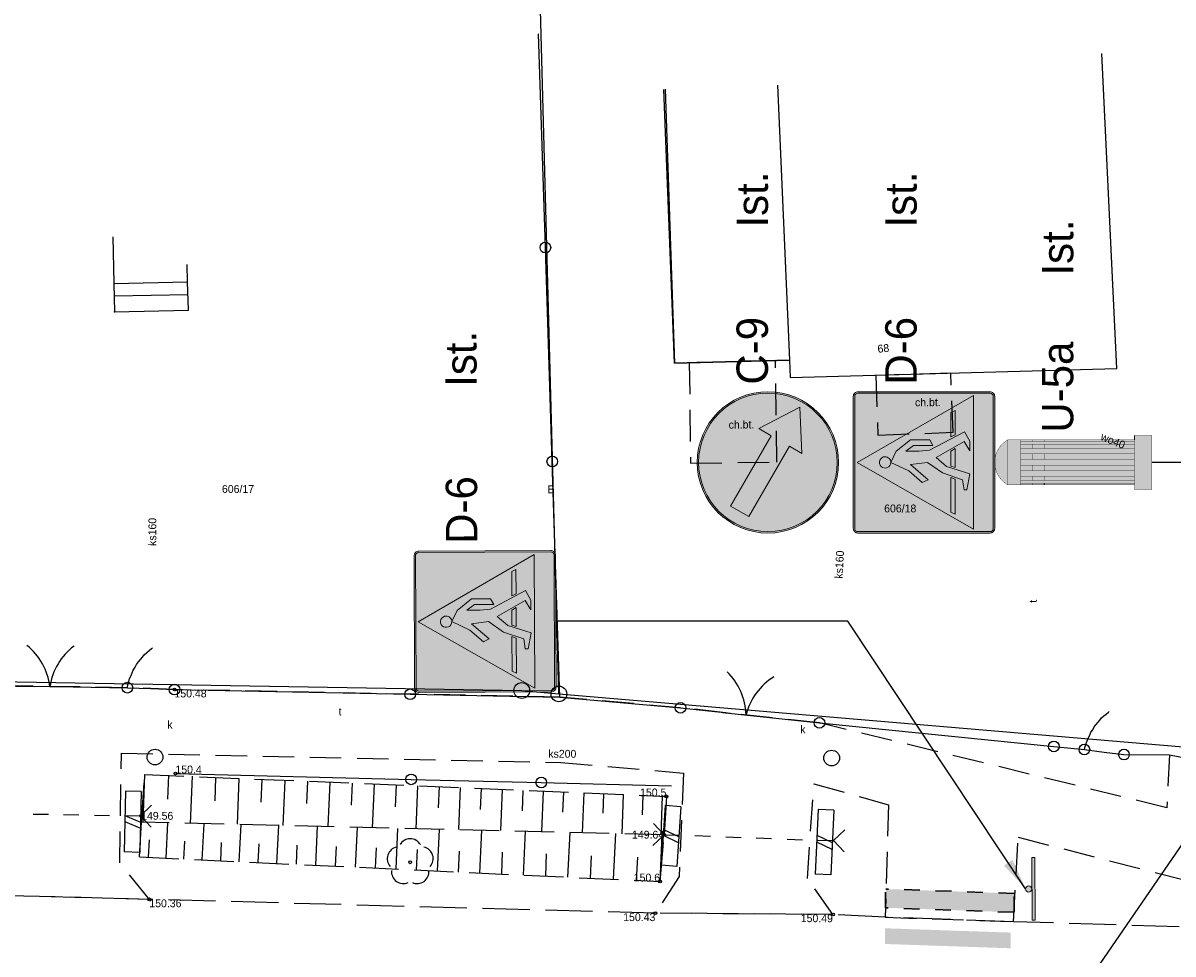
# Model space of a CAD drawing. Extents: x 7583285 to 7585126, y 6019995 to 6020809.
# Tile 11 of 54: x 7583752 to 7583789, y 6020700 to 6020730. Entities that reach past the tile are written whole.
import ezdxf
from ezdxf import colors
from ezdxf.entities.mleader import LeaderData, LeaderLine
from ezdxf.enums import TextEntityAlignment as Align
from ezdxf.math import Vec2, Vec3

# ---------------------------------------------------------------- set-up
doc = ezdxf.new("R2010")
doc.units = 0
doc.header["$MEASUREMENT"] = 0
for name, pattern in [('1_1', [0]), ('1_OTKC', [1.5, 1, -0.5]), ('1_OTKJ', [2, 1.5, -0.5]), ('1_OTRK', [1.75, 1.25, -0.5]), ('1_OTRKG', [1.75, 1.25, -0.5]), ('3', [1, 0.5, -0.5]), ('3_EGBN', [0]), ('3_EGBS', [0]), ('3_EGBSG', [0]), ('3_EGBU_A', [0])]:
    doc.linetypes.add(name, pattern=pattern)
doc.layers.get('0').update_dxf_attribs({"linetype": 'CONTINUOUS', "lineweight": 5})
for name, color, linetype in [('0 Ozn poziome', 7, 'CONTINUOUS'), ('EADTD_T_0', 216, 'CONTINUOUS'), ('EGBB_L_0', 36, '3_EGBU_A'), ('EGBC_L_0', 7, '3_EGBN'), ('EGBE_L_3', 7, '3_EGBS'), ('Numery_dzialek', 7, 'CONTINUOUS'), ('Numery_uzytkow', 3, 'CONTINUOUS'), ('OTD_L_12', 7, 'CONTINUOUS'), ('OTK_E_T_1', 7, 'CONTINUOUS'), ('OTK_L_0', 7, '1_OTKJ'), ('OTK_L_2', 7, '1_OTKC'), ('OTK_L_8', 7, 'CONTINUOUS'), ('OTO_L_0', 7, 'CONTINUOUS'), ('OTO_L_1', 7, 'CONTINUOUS'), ('OTO_L_2', 7, 'CONTINUOUS'), ('OTR_L_1', 7, '1_OTRK'), ('OTR_T_0', 7, 'CONTINUOUS'), ('OTR_T_1', 7, 'CONTINUOUS'), ('OTZ_T_0', 96, 'CONTINUOUS'), ('Punkty', 7, 'CONTINUOUS'), ('SUK_E_T_4', 36, 'CONTINUOUS'), ('SUK_T_3', 36, 'CONTINUOUS'), ('SUKP_E_T_0', 36, 'CONTINUOUS'), ('SUTP_E_T_0', 30, 'CONTINUOUS'), ('SUWP_E_T_0', 5, 'CONTINUOUS')]:
    doc.layers.add(name, color=color, linetype=linetype)
doc.layers.add('0 plytki integracyjne', color=4, linetype='3', lineweight=30)
doc.layers.add('Dzialki', color=3, linetype='CONTINUOUS', lineweight=25)

# ---------------------------------------------------------------- blocks, each defined once
blk = doc.blocks.new('GRT')
at = {"linetype": 'Continuous'}
blk.add_circle((0, 0), 0.25, dxfattribs=at)
blk = doc.blocks.new('1_OTRN')
at = {"linetype": 'Continuous'}
blk.add_circle((0, 0), 0.045, dxfattribs=at)
blk = doc.blocks.new('1_OTRS')
at = {"linetype": 'Continuous'}
blk.add_circle((0, 0), 0.045, dxfattribs=at)
blk = doc.blocks.new('1_OTZL')
at = {"linetype": 'Continuous'}
blk.add_circle((0, 0), 0.045, dxfattribs=at)
for centre, start, end in [((0, 0.375), 30.1401, 149.8599), ((-0.357, 0.116), 102.1445, 221.86), ((0.357, 0.116), 318.14, 77.8555), ((-0.22, -0.303), 174.1482, 293.8542), ((0.22, -0.303), 246.1458, 5.8518)]:
    blk.add_arc(centre, 0.375, start, end, dxfattribs=at)
blk = doc.blocks.new('4_SUKS')
at = {"linetype": 'Continuous'}
blk.add_circle((0, 0), 0.25, dxfattribs=at)
blk = doc.blocks.new('Słupek')
h = blk.add_hatch(color=256)
h.paths.add_polyline_path([(-50, -5), (0, -5), (50, -5), (50, -10), (-50, -10)])
h.paths.add_polyline_path([(5, 0, 1), (-5, 0, 1)])
at = {"color": 7}
blk.add_lwpolyline([(-50, -5), (50, -5), (50, -10), (-50, -10)], close=True, dxfattribs=at)
blk.add_circle((0, 0), 5, dxfattribs=at)
blk = doc.blocks.new('P_Opis_Pionowe')
for tag, p in [('Symbol', (0, 0)), ('Stan', (5, 0))]:
    blk.add_attdef(tag, p, '', height=1)
at = {"flags": 1}
for tag, p in [('Wielkość', (0, -1.2)), ('Odblaskowość', (0, -2.4)), ('Dodatkowe', (0, -3.6))]:
    blk.add_attdef(tag, p, '', height=1, dxfattribs=at)
blk = doc.blocks.new('D-6_')
at = {"true_color": 0x000000}
h = blk.add_hatch(color=18, dxfattribs=at)
h.dxf.hatch_style = 1
edge = h.paths.add_edge_path()
edge.add_line((-369.1, 382.1), (241.8, 993.1))
edge = h.paths.add_edge_path()
edge.add_line((-241.8, 254.9), (369.1, 865.8))
at = {"true_color": 0xffffff}
h = blk.add_hatch(color=7, dxfattribs=at)
h.dxf.hatch_style = 1
h.paths.add_polyline_path([(-450, 30, 0.414214), (-420, 0), (0, 0), (420, 0, 0.414214), (450, 30), (450, 870, 0.414214), (420, 900), (-420, 900, 0.414214), (-450, 870)])
h.paths.add_polyline_path([(-441, 30, 0.414214), (-420, 9), (420, 9, 0.414214), (441, 30), (441, 870, 0.414214), (420, 891), (-420, 891, 0.414214), (-441, 870)], flags=16)
h.paths.add_polyline_path([(-390, 240), (-390, 795), (-240, 795), (-240, 613.1), (90, 613.1), (90, 877.5), (292.5, 877.5), (292.5, 22.5), (90, 22.5), (90, 421.9), (-240, 421.9), (-240, 240)], flags=0)
h.paths.add_polyline_path([(-382.5, 247.5), (-382.5, 787.5), (-247.5, 787.5), (-247.5, 613.1), (-247.5, 247.5)], flags=0)
at = {"true_color": 0x1d1d1d}
h = blk.add_hatch(color=250, dxfattribs=at)
h.dxf.hatch_style = 1
h.paths.add_polyline_path([(-420, 9), (420, 9, 0.414214), (441, 30), (441, 870, 0.414214), (420, 891), (-420, 891, 0.414214), (-441, 870), (-441, 30, 0.414214)])
at = {"true_color": 0xffffff}
h = blk.add_hatch(color=7, dxfattribs=at)
h.dxf.hatch_style = 1
h.paths.add_polyline_path([(-426, 135), (0, 876), (426, 135)])
at = {"true_color": 0x000000}
h = blk.add_hatch(color=18, dxfattribs=at)
h.dxf.hatch_style = 1
h.paths.add_polyline_path([(-175.5, 194.6), (-175.5, 176.6), (-73.8, 157.5), (-27, 305.7), (30.9, 373.2), (133.5, 193.5), (72.6, 157.2), (135, 157.2), (195.4, 191.7), (78.8, 414.3), (72, 481.2), (72, 565.2), (108, 517.2), (108, 393.4), (144, 413.7), (144, 535.2), (72, 627.7), (0, 661.2), (-54, 546.9), (-128.3, 460.8), (-110.8, 423.9), (-14.4, 535.2), (0, 427.2), (-67.5, 332.7), (-110.4, 204.1)])
h.paths.add_polyline_path([(-330.7, 251.7), (-317.2, 278.7), (-96.9, 278.7), (-105.9, 251.7)])
h.paths.add_polyline_path([(36, 697.2, 2.414214), (0, 661.2, 0.414214)])
h.paths.add_polyline_path([(162, 278.7), (176.1, 251.7), (330.7, 251.7), (317.2, 278.7)])
h.paths.add_polyline_path([(-32.7, 251.7), (-24.2, 278.7), (72.4, 278.7), (87.8, 251.7)])
at = {"color": 7, "true_color": 0xffffff}
for points in [[(-420, 0), (420, 0, 0.414214), (450, 30), (450, 870, 0.414214), (420, 900), (-420, 900, 0.414214), (-450, 870), (-450, 30, 0.414214)], [(-420, 9), (420, 9, 0.414214), (441, 30), (441, 870, 0.414214), (420, 891), (-420, 891, 0.414214), (-441, 870), (-441, 30, 0.414214), (-420, 9)]]:
    blk.add_lwpolyline(points, format="xyb", close=True, dxfattribs=at)
blk.add_lwpolyline([(-426, 135), (0, 876), (426, 135)], close=True, dxfattribs=at)
at = {"color": 18, "true_color": 0x000000}
blk.add_lwpolyline([(36, 697.2, 2.414214), (0, 661.2, 0.414214)], format="xyb", close=True, dxfattribs=at)
for points in [[(-175.5, 194.6), (-175.5, 176.6), (-73.8, 157.5), (-27, 305.7), (30.9, 373.2), (133.5, 193.5), (72.6, 157.2), (135, 157.2), (195.4, 191.7), (78.8, 414.3), (72, 481.2), (72, 565.2), (108, 517.2), (108, 393.4), (144, 413.7), (144, 535.2), (72, 627.7), (0, 661.2), (-54, 546.9), (-128.3, 460.8), (-110.8, 423.9), (-14.4, 535.2), (0, 427.2), (-67.5, 332.7), (-110.4, 204.1)], [(-330.7, 251.7), (-317.2, 278.7), (-96.9, 278.7), (-105.9, 251.7)], [(-32.7, 251.7), (-24.2, 278.7), (72.4, 278.7), (87.8, 251.7)], [(162, 278.7), (176.1, 251.7), (330.7, 251.7), (317.2, 278.7)]]:
    blk.add_lwpolyline(points, close=True, dxfattribs=at)
blk = doc.blocks.new('C-9_')
at = {"true_color": 0xffffff}
h = blk.add_hatch(color=7, dxfattribs=at)
h.dxf.hatch_style = 1
h.paths.add_polyline_path([(-450, 450, 1), (450, 450, 1)])
h.paths.add_polyline_path([(-441, 450, 1), (441, 450, 1)], flags=16)
at = {"true_color": 0x1d1d1d}
h = blk.add_hatch(color=250, dxfattribs=at)
h.paths.add_polyline_path([(220.5, 831.9, 1), (-220.5, 68.1, 1)])
h.paths.add_polyline_path([(215.1, 507.6), (350.7, 247.5), (57.6, 234.9), (102.6, 312.8), (-345.5, 571.5), (-278, 688.5), (170.1, 429.7)], flags=16)
at = {"true_color": 0xffffff}
h = blk.add_hatch(color=7, dxfattribs=at)
h.dxf.hatch_style = 1
h.paths.add_polyline_path([(-345.5, 571.5), (102.6, 312.8), (57.6, 234.9), (350.7, 247.5), (215.1, 507.6), (170.1, 429.7), (-278, 688.5)])
at = {"color": 7, "true_color": 0xffffff}
blk.add_lwpolyline([(450, 450, 1), (-450, 450, 1)], format="xyb", close=True, dxfattribs=at)
at = {"color": 250, "true_color": 0x1d1d1d}
blk.add_lwpolyline([(441, 450, 1), (-441, 450, 1)], format="xyb", close=True, dxfattribs=at)
at = {"color": 7, "true_color": 0xffffff}
blk.add_lwpolyline([(215.1, 507.6), (350.7, 247.5), (57.6, 234.9), (102.6, 312.8), (-345.5, 571.5), (-278, 688.5), (170.1, 429.7)], close=True, dxfattribs=at)
blk = doc.blocks.new('U-5a_')
at = {"true_color": 0xe1e1e1}
h = blk.add_hatch(color=254, dxfattribs=at)
h.paths.add_polyline_path([(-143.5, 916.2, -0.582468), (144.1, 916.2)])
h.paths.add_polyline_path([(-143.5, 836.2), (-143.5, 916.2), (144.1, 916.2), (144.1, 836.2), (133.8, 836.2), (116.2, 836.2), (87.5, 836.2), (54.4, 836.2), (19.2, 836.2), (-18.6, 836.2), (-53.8, 836.2), (-86.9, 836.2), (-115.6, 836.2), (-133.2, 836.2)])
h.paths.add_polyline_path([(-53.8, 762.2), (-18.6, 762.2), (-18.6, 836.2), (-53.8, 836.2)])
h.paths.add_polyline_path([(19.2, 762.2), (54.4, 762.2), (54.4, 836.2), (19.2, 836.2)])
h.paths.add_polyline_path([(-115.6, 762.2), (-86.9, 762.2), (-86.9, 836.2), (-115.6, 836.2)])
h.paths.add_polyline_path([(87.5, 762.2), (116.2, 762.2), (116.2, 836.2), (87.5, 836.2)])
h.paths.add_polyline_path([(-133.2, 762.2), (-133.2, 836.2), (-143.5, 836.2), (-143.5, 762.2)])
h.paths.add_polyline_path([(133.8, 762.2), (144.1, 762.2), (144.1, 836.2), (133.8, 836.2)])
at = {"true_color": 0xf0f0f0}
h = blk.add_hatch(color=7, dxfattribs=at)
h.paths.add_polyline_path([(19.2, 109.8), (19.2, 685), (19.2, 762.2), (19.2, 836.2), (-18.6, 836.2), (-18.6, 762.2), (-18.6, 685), (-18.6, 109.8)])
h.paths.add_polyline_path([(-53.8, 109.8), (-53.8, 685), (-53.8, 762.2), (-53.8, 836.2), (-86.9, 836.2), (-86.9, 762.2), (-86.9, 685), (-86.9, 109.8)])
h.paths.add_polyline_path([(87.5, 109.8), (87.5, 685), (87.5, 762.2), (87.5, 836.2), (54.4, 836.2), (54.4, 762.2), (54.4, 685), (54.4, 109.8)])
h.paths.add_polyline_path([(-115.6, 109.8), (-115.6, 685), (-115.6, 762.2), (-115.6, 836.2), (-133.2, 836.2), (-133.2, 762.2), (-133.2, 685), (-133.2, 109.8)])
h.paths.add_polyline_path([(133.8, 109.8), (133.8, 685), (133.8, 762.2), (133.8, 836.2), (116.2, 836.2), (116.2, 762.2), (116.2, 685), (116.2, 109.8)])
h = blk.add_hatch(color=7, dxfattribs=at)
h.paths.add_polyline_path([(-18.6, 685), (-18.6, 762.2), (-53.8, 762.2), (-53.8, 685)])
h.paths.add_polyline_path([(54.4, 685), (54.4, 762.2), (19.2, 762.2), (19.2, 685)])
h.paths.add_polyline_path([(-86.9, 685), (-86.9, 762.2), (-115.6, 762.2), (-115.6, 685)])
h.paths.add_polyline_path([(116.2, 685), (116.2, 762.2), (87.5, 762.2), (87.5, 685)])
h.paths.add_polyline_path([(144.1, 685), (144.1, 762.2), (133.8, 762.2), (133.8, 685)])
h.paths.add_polyline_path([(-133.2, 685), (-133.2, 762.2), (-143.5, 762.2), (-143.5, 685)])
at = {"true_color": 0xe1e1e1}
h = blk.add_hatch(color=254, dxfattribs=at)
h.paths.add_polyline_path([(-18.6, 109.8), (-18.6, 685), (-53.8, 685), (-53.8, 109.8)])
h.paths.add_polyline_path([(54.4, 109.8), (54.4, 685), (19.2, 685), (19.2, 109.8)])
h.paths.add_polyline_path([(-86.9, 109.8), (-86.9, 685), (-115.6, 685), (-115.6, 109.8)])
h.paths.add_polyline_path([(116.2, 109.8), (116.2, 685), (87.5, 685), (87.5, 109.8)])
h.paths.add_polyline_path([(-143.5, 109.8), (-143.5, 685), (-133.2, 685), (-133.2, 109.8)])
h.paths.add_polyline_path([(144.1, 109.8), (144.1, 685), (133.8, 685), (133.8, 109.8)])
at = {"true_color": 0x656565}
blk.add_hatch(color=251, dxfattribs=at).paths.add_polyline_path([(-172.1, 0), (-172.1, 109.8), (-143.5, 109.8), (-133.2, 109.8), (-115.6, 109.8), (-86.9, 109.8), (-53.8, 109.8), (-18.6, 109.8), (19.2, 109.8), (54.4, 109.8), (87.5, 109.8), (116.2, 109.8), (133.8, 109.8), (144.1, 109.8), (172.1, 109.8), (172.1, 0)])
at = {"color": 7, "true_color": 0xffffff}
for p, q in [((-143.5, 685), (-133.2, 685)), ((144.1, 109.8), (172.1, 109.8))]:
    blk.add_line(p, q, dxfattribs=at)
at = {"color": 7, "true_color": 0xffffff, "const_width": 2}
blk.add_lwpolyline([(-143.5, 109.8), (-143.5, 916.2, -0.582468), (144.1, 916.2), (144.1, 109.8), (172.1, 109.8), (172.1, 0), (-172.1, 0), (-172.1, 109.8)], format="xyb", close=True, dxfattribs=at)
at = {"color": 7, "true_color": 0xffffff}
for points in [[(-143.5, 916.2, 2, 2, 0), (144.1, 916.2, 0, 0, 0)], [(-143.5, 836.2, 2, 2, 0), (144.1, 836.2, 0, 0, 0)], [(-133.2, 836.2, 2, 2, 0), (-133.2, 109.8, 0, 0, 0)], [(-115.6, 836.2, 2, 2, 0), (-115.6, 109.8, 0, 0, 0)], [(-86.9, 836.2, 2, 2, 0), (-86.9, 109.8, 0, 0, 0)], [(-53.8, 836.2, 2, 2, 0), (-53.8, 109.8, 0, 0, 0)], [(-18.6, 836.2, 2, 2, 0), (-18.6, 109.8, 0, 0, 0)], [(19.2, 836.2, 2, 2, 0), (19.2, 109.8, 0, 0, 0)], [(54.4, 836.2, 2, 2, 0), (54.4, 109.8, 0, 0, 0)], [(87.5, 836.2, 2, 2, 0), (87.5, 109.8, 0, 0, 0)], [(116.2, 836.2, 2, 2, 0), (116.2, 109.8, 0, 0, 0)], [(133.8, 836.2, 2, 2, 0), (133.8, 109.8, 0, 0, 0)], [(-143.5, 762.2, 2, 2, 0), (-133.2, 762.2, 0, 0, 0)], [(-115.6, 762.2, 2, 2, 0), (-86.9, 762.2, 0, 0, 0)], [(-53.8, 762.2, 2, 2, 0), (-18.6, 762.2, 0, 0, 0)], [(19.2, 762.2, 2, 2, 0), (54.4, 762.2, 0, 0, 0)], [(87.5, 762.2, 2, 2, 0), (116.2, 762.2, 0, 0, 0)], [(133.8, 762.2, 2, 2, 0), (144.1, 762.2, 0, 0, 0)], [(-143.5, 685, 2, 2, 0), (-133.2, 685, 0, 0, 0)], [(-115.6, 685, 2, 2, 0), (-86.9, 685, 0, 0, 0)], [(-53.8, 685, 2, 2, 0), (-18.6, 685, 0, 0, 0)], [(19.2, 685, 2, 2, 0), (54.4, 685, 0, 0, 0)], [(87.5, 685, 2, 2, 0), (116.2, 685, 0, 0, 0)], [(133.8, 685, 2, 2, 0), (144.1, 685, 0, 0, 0)], [(-143.5, 109.8, 2, 2, 0), (144.1, 109.8, 0, 0, 0)]]:
    blk.add_lwpolyline(points, format="xyseb", dxfattribs=at)

msp = doc.modelspace()

# ---------------------------------------------------------------- hatches: boundary and pattern name
at = {"lineweight": 30}
h = msp.add_hatch(color=256, dxfattribs=at)
h.dxf.hatch_style = 1
h.set_gradient(color1=(255, 255, 127), color2=(239, 239, 119), one_color=1, tint=0.47)
h.paths.add_polyline_path([(7583780.111, 6020701.618), (7583783.726, 6020701.489), (7583783.726, 6020701.489), (7583783.726, 6020702.089), (7583779.648, 6020702.23), (7583779.629, 6020701.63)])
h.paths.add_polyline_path([(7584308.564, 6020707.89), (7584310.556, 6020708.14), (7584310.532, 6020708.739), (7584308.492, 6020708.484), (7584308.564, 6020707.89)])
h.paths.add_polyline_path([(7583779.62, 6020691.74), (7583779.62, 6020691.14), (7583783.62, 6020691.14), (7583783.62, 6020691.74)])
h.paths.add_polyline_path([(7584309.582, 6020699.502), (7584311.44, 6020699.733), (7584311.368, 6020700.323), (7584311.368, 6020700.323), (7584309.509, 6020700.096), (7584309.582, 6020699.502)])
h.paths.add_polyline_path([(7584307.605, 6020707.769), (7584308.564, 6020707.89), (7584308.492, 6020708.484), (7584307.555, 6020708.367)])
h.paths.add_polyline_path([(7584308.926, 6020700.025), (7584308.999, 6020699.43), (7584309.582, 6020699.502), (7584309.509, 6020700.096)])
at = {"layer": '0 Ozn poziome', "lineweight": 30}
msp.add_hatch(color=256, dxfattribs=at).paths.add_polyline_path([(7583779.62, 6020700.98), (7583783.618, 6020700.843), (7583783.618, 6020700.343), (7583779.62, 6020700.48)])

# ---------------------------------------------------------------- linework, layer by layer
at = {"layer": '0 plytki integracyjne', "lineweight": 30}
for p, q in [((7583779.629, 6020701.63), (7583779.629, 6020702.23)), ((7583783.726, 6020702.089), (7583779.648, 6020702.23)), ((7583783.726, 6020701.489), (7583783.726, 6020702.089)), ((7583783.71, 6020701.49), (7583779.629, 6020701.63))]:
    msp.add_line(p, q, dxfattribs=at)
at = {"layer": 'Dzialki'}
for p, q in [((7583769.24, 6020708.44), (7583767.85, 6020759.94)), ((7583748.23, 6020708.89), (7583768.06, 6020708.55)), ((7583768.06, 6020708.55), (7583769.24, 6020708.44)), ((7583769.24, 6020708.44), (7583790.31, 6020706.65))]:
    msp.add_line(p, q, dxfattribs=at)
at = {"layer": 'EGBB_L_0', "linetype": '3_EGBU_A'}
for p, q in [((7583786.99, 6020718.8), (7583786.52, 6020728.83)), ((7583772.62, 6020727.69), (7583772.92, 6020718.97)), ((7583772.92, 6020718.97), (7583776.58, 6020719.07)), ((7583776.58, 6020719.07), (7583776.6, 6020718.51)), ((7583776.6, 6020718.51), (7583786.99, 6020718.8))]:
    msp.add_line(p, q, dxfattribs=at)
at = {"layer": 'EGBC_L_0', "linetype": '3_EGBN'}
for p, q in [((7583772.92, 6020718.97), (7583772.58, 6020727.68)), ((7583776.2, 6020727.82), (7583776.58, 6020719.07)), ((7583776.58, 6020719.07), (7583772.92, 6020718.97))]:
    msp.add_line(p, q, dxfattribs=at)
at = {"layer": 'EGBE_L_3', "linetype": '3_EGBS'}
for p, q in [((7583755.05, 6020722.99), (7583755.08, 6020721.51)), ((7583757.42, 6020721.56), (7583757.41, 6020722.11)), ((7583755.08, 6020721.51), (7583757.42, 6020721.56)), ((7583757.46, 6020720.66), (7583757.42, 6020721.56)), ((7583755.09, 6020721.11), (7583757.44, 6020721.16)), ((7583755.1, 6020720.61), (7583757.46, 6020720.66))]:
    msp.add_line(p, q, dxfattribs=at)
at = {"layer": 'EGBE_L_3', "linetype": '3_EGBSG'}
msp.add_line((7583755.08, 6020721.51), (7583755.1, 6020720.61), dxfattribs=at)
at = {"layer": 'EGBE_L_3', "linetype": '3_EGBS'}
msp.add_point((7583755.1, 6020720.61), dxfattribs=at)
at = {"layer": 'OTD_L_12'}
for p, q in [((7583755.45, 6020705.35), (7583755.41, 6020703.41)), ((7583755.95, 6020705.33), (7583755.45, 6020705.35)), ((7583755.95, 6020705.33), (7583755.91, 6020703.39)), ((7583772.62, 6020704.89), (7583772.49, 6020702.99)), ((7583773.12, 6020704.85), (7583772.62, 6020704.89)), ((7583773.12, 6020704.85), (7583772.99, 6020702.95)), ((7583755.43, 6020704.57), (7583755.93, 6020704.36)), ((7583777.49, 6020704.76), (7583777.39, 6020702.7)), ((7583777.99, 6020704.74), (7583777.49, 6020704.76)), ((7583777.99, 6020704.74), (7583777.89, 6020702.68)), ((7583755.43, 6020704.38), (7583755.93, 6020704.17)), ((7583772.57, 6020704.13), (7583773.05, 6020703.9)), ((7583772.56, 6020703.94), (7583773.04, 6020703.71)), ((7583777.45, 6020703.94), (7583777.94, 6020703.71)), ((7583755.91, 6020703.39), (7583755.41, 6020703.41)), ((7583777.44, 6020703.73), (7583777.93, 6020703.5)), ((7583772.99, 6020702.95), (7583772.49, 6020702.99)), ((7583777.89, 6020702.68), (7583777.39, 6020702.7))]:
    msp.add_line(p, q, dxfattribs=at)
at = {"layer": 'OTK_L_0', "linetype": '1_OTKJ'}
for p, q in [((7583756.21, 6020701.9), (7583750.21, 6020702.06)), ((7583772.31, 6020701.46), (7583756.21, 6020701.9)), ((7583777.96, 6020701.42), (7583772.31, 6020701.46)), ((7583779.62, 6020701.33), (7583777.96, 6020701.42)), ((7583783.71, 6020701.19), (7583779.62, 6020701.33)), ((7583792.97, 6020700.9), (7583783.71, 6020701.19))]:
    msp.add_line(p, q, dxfattribs=at)
at = {"layer": 'OTK_L_2', "linetype": '1_OTKC'}
for p, q in [((7583776.13, 6020719.06), (7583773.39, 6020718.98)), ((7583773.39, 6020718.98), (7583773.43, 6020715.79)), ((7583776.18, 6020715.82), (7583776.13, 6020719.06)), ((7583781.71, 6020718.65), (7583779.32, 6020718.58)), ((7583779.32, 6020718.58), (7583779.39, 6020716.68)), ((7583781.79, 6020716.77), (7583781.71, 6020718.65)), ((7583779.39, 6020716.68), (7583781.79, 6020716.77)), ((7583773.43, 6020715.79), (7583776.18, 6020715.82)), ((7583755.51, 6020708.64), (7583750.83, 6020708.71)), ((7583757.01, 6020708.58), (7583755.51, 6020708.64)), ((7583769.27, 6020708.34), (7583757.01, 6020708.58)), ((7583773.11, 6020708), (7583769.27, 6020708.34)), ((7583777.53, 6020707.52), (7583773.11, 6020708)), ((7583788.58, 6020704.82), (7583777.53, 6020707.52)), ((7583755.27, 6020703.06), (7583755.32, 6020706.55)), ((7583755.32, 6020706.55), (7583769.3, 6020706.26)), ((7583788.67, 6020706.5), (7583788.58, 6020704.82)), ((7583790.1, 6020706.22), (7583788.67, 6020706.5)), ((7583769.3, 6020706.26), (7583773.21, 6020705.92)), ((7583773.21, 6020705.92), (7583773.07, 6020702.63)), ((7583777.15, 6020702.57), (7583777.35, 6020705.58)), ((7583777.35, 6020705.58), (7583779.73, 6020704.91)), ((7583779.73, 6020704.91), (7583779.62, 6020701.33)), ((7583783.71, 6020701.19), (7583783.85, 6020703.88)), ((7583783.85, 6020703.88), (7583789.76, 6020702.36)), ((7583756.21, 6020701.9), (7583755.27, 6020703.06)), ((7583773.07, 6020702.63), (7583772.31, 6020701.46)), ((7583777.96, 6020701.42), (7583777.15, 6020702.57)), ((7583756.21, 6020701.9), (7583750.21, 6020702.06)), ((7583777.96, 6020701.42), (7583772.31, 6020701.46)), ((7583779.62, 6020701.33), (7583783.71, 6020701.19))]:
    msp.add_line(p, q, dxfattribs=at)
at = {"layer": 'OTK_L_8', "linetype": '1_OTKJ'}
for p, q in [((7583755.93, 6020704.56), (7583756.28, 6020704.9)), ((7583752.51, 6020704.61), (7583753, 6020704.61)), ((7583753.48, 6020704.6), (7583753.97, 6020704.59)), ((7583754.46, 6020704.58), (7583754.94, 6020704.57)), ((7583755.43, 6020704.57), (7583755.93, 6020704.56)), ((7583755.93, 6020704.56), (7583756.27, 6020704.2)), ((7583772.25, 6020704.32), (7583772.59, 6020703.96)), ((7583772.23, 6020703.62), (7583772.59, 6020703.96)), ((7583772.59, 6020703.96), (7583773.08, 6020703.94)), ((7583773.57, 6020703.93), (7583774.06, 6020703.91)), ((7583774.55, 6020703.89), (7583775.04, 6020703.87)), ((7583775.52, 6020703.86), (7583776.01, 6020703.84)), ((7583776.5, 6020703.82), (7583776.99, 6020703.8)), ((7583777.48, 6020703.79), (7583777.98, 6020703.77)), ((7583777.98, 6020703.77), (7583778.34, 6020704.11)), ((7583777.98, 6020703.77), (7583778.32, 6020703.41))]:
    msp.add_line(p, q, dxfattribs=at)
at = {"layer": 'OTO_L_0'}
for p, q in [((7583768.81, 6020722.65), (7583768.59, 6020729.46)), ((7583769.03, 6020715.84), (7583768.81, 6020722.65)), ((7583769.27, 6020708.34), (7583769.03, 6020715.84)), ((7583757.01, 6020708.58), (7583764.51, 6020708.43)), ((7583764.51, 6020708.43), (7583769.27, 6020708.34)), ((7583769.27, 6020708.34), (7583773.11, 6020708)), ((7583777.53, 6020707.52), (7583784.99, 6020706.77)), ((7583784.99, 6020706.77), (7583785.96, 6020706.67)), ((7583787.22, 6020706.51), (7583788.67, 6020706.5)), ((7583788.67, 6020706.5), (7583790.1, 6020706.22)), ((7583757.04, 6020705.91), (7583764.54, 6020705.72)), ((7583764.54, 6020705.72), (7583768.68, 6020705.62)), ((7583768.68, 6020705.62), (7583772.82, 6020705.52))]:
    msp.add_line(p, q, dxfattribs=at)
for centre in [(7583768.81, 6020722.65), (7583769.03, 6020715.84), (7583764.51, 6020708.43), (7583784.99, 6020706.77), (7583764.54, 6020705.72), (7583768.68, 6020705.62)]:
    msp.add_circle(centre, 0.17, dxfattribs=at)
at = {"layer": 'OTO_L_1'}
for p, q in [((7583750.83, 6020708.71), (7583752.55, 6020708.68)), ((7583752.3, 6020708.69), (7583753.79, 6020708.67)), ((7583753.79, 6020708.67), (7583755.51, 6020708.64)), ((7583773.11, 6020708), (7583774.7, 6020707.83)), ((7583774.45, 6020707.85), (7583775.94, 6020707.69)), ((7583775.94, 6020707.69), (7583777.53, 6020707.52))]:
    msp.add_line(p, q, dxfattribs=at)
for centre in [(7583755.51, 6020708.64), (7583773.11, 6020708), (7583777.53, 6020707.52)]:
    msp.add_circle(centre, 0.17, dxfattribs=at)
for centre, start, end in [((7583751.06, 6020708.43), 7.0875, 51.1619), ((7583755.021, 6020708.371), 127.1243, 171.1986), ((7583773.197, 6020707.713), 1.7466, 45.8209), ((7583777.135, 6020707.285), 121.7833, 165.8577)]:
    msp.add_arc(centre, 2, start, end, dxfattribs=at)
at = {"layer": 'OTO_L_2'}
for p, q in [((7583755.93, 6020709.54), (7583755.99, 6020709.61)), ((7583755.99, 6020709.61), (7583756.05, 6020709.69)), ((7583756.05, 6020709.69), (7583756.13, 6020709.76)), ((7583756.13, 6020709.76), (7583756.2, 6020709.82)), ((7583756.2, 6020709.82), (7583756.28, 6020709.89)), ((7583756.28, 6020709.89), (7583756.31, 6020709.91)), ((7583755.7, 6020709.2), (7583755.76, 6020709.29)), ((7583755.76, 6020709.29), (7583755.8, 6020709.38)), ((7583755.8, 6020709.38), (7583755.86, 6020709.46)), ((7583755.86, 6020709.46), (7583755.93, 6020709.54)), ((7583755.56, 6020708.84), (7583755.58, 6020708.93)), ((7583755.58, 6020708.93), (7583755.63, 6020709.03)), ((7583755.63, 6020709.03), (7583755.66, 6020709.11)), ((7583755.66, 6020709.11), (7583755.7, 6020709.2)), ((7583755.51, 6020708.64), (7583755.53, 6020708.74)), ((7583755.51, 6020708.64), (7583756.26, 6020708.61)), ((7583755.53, 6020708.74), (7583755.56, 6020708.84)), ((7583756.26, 6020708.61), (7583756.26, 6020708.61)), ((7583756.26, 6020708.61), (7583757.01, 6020708.58)), ((7583786.58, 6020707.74), (7583786.65, 6020707.8)), ((7583786.65, 6020707.8), (7583786.73, 6020707.86)), ((7583786.73, 6020707.86), (7583786.75, 6020707.88)), ((7583786.27, 6020707.39), (7583786.33, 6020707.46)), ((7583786.33, 6020707.46), (7583786.4, 6020707.54)), ((7583786.4, 6020707.54), (7583786.45, 6020707.61)), ((7583786.45, 6020707.61), (7583786.51, 6020707.68)), ((7583786.51, 6020707.68), (7583786.58, 6020707.74)), ((7583786.05, 6020706.95), (7583786.09, 6020707.05)), ((7583786.09, 6020707.05), (7583786.13, 6020707.13)), ((7583786.13, 6020707.13), (7583786.17, 6020707.22)), ((7583786.17, 6020707.22), (7583786.23, 6020707.3)), ((7583786.23, 6020707.3), (7583786.27, 6020707.39)), ((7583785.96, 6020706.67), (7583785.99, 6020706.77)), ((7583785.99, 6020706.77), (7583786.02, 6020706.86)), ((7583786.02, 6020706.86), (7583786.05, 6020706.95)), ((7583785.96, 6020706.67), (7583786.59, 6020706.59)), ((7583786.59, 6020706.59), (7583787.22, 6020706.51))]:
    msp.add_line(p, q, dxfattribs=at)
for centre in [(7583755.51, 6020708.64), (7583757.01, 6020708.58), (7583785.96, 6020706.67), (7583787.22, 6020706.51)]:
    msp.add_circle(centre, 0.17, dxfattribs=at)
at = {"layer": 'OTR_L_1', "linetype": '1_OTRK'}
for p, q in [((7583755.96, 6020704.36), (7583756.06, 6020705.88)), ((7583772.66, 6020705.18), (7583772.59, 6020703.96)), ((7583755.9, 6020703.25), (7583755.96, 6020704.36)), ((7583772.59, 6020703.96), (7583755.96, 6020704.36)), ((7583772.46, 6020702.47), (7583772.59, 6020703.96))]:
    msp.add_line(p, q, dxfattribs=at)
at = {"layer": 'OTR_L_1', "linetype": '1_1'}
for p, q in [((7583756.06, 6020705.88), (7583756, 6020704.36)), ((7583756.82, 6020705.85), (7583756.79, 6020705.09)), ((7583757.57, 6020705.82), (7583757.51, 6020704.32)), ((7583758.32, 6020705.78), (7583758.29, 6020705.04)), ((7583759.06, 6020705.75), (7583759, 6020704.29)), ((7583759.79, 6020705.72), (7583759.76, 6020705)), ((7583760.52, 6020705.69), (7583760.46, 6020704.25)), ((7583761.24, 6020705.66), (7583761.21, 6020704.95)), ((7583761.95, 6020705.63), (7583761.89, 6020704.22)), ((7583762.66, 6020705.6), (7583762.63, 6020704.9)), ((7583763.36, 6020705.57), (7583763.3, 6020704.18)), ((7583764.06, 6020705.54), (7583764.03, 6020704.85)), ((7583764.74, 6020705.51), (7583764.69, 6020704.15)), ((7583765.43, 6020705.49), (7583765.4, 6020704.81)), ((7583766.1, 6020705.46), (7583766.05, 6020704.12)), ((7583766.77, 6020705.43), (7583766.74, 6020704.76)), ((7583767.44, 6020705.4), (7583767.38, 6020704.09)), ((7583768.09, 6020705.37), (7583768.07, 6020704.72)), ((7583768.74, 6020705.35), (7583768.69, 6020704.05)), ((7583769.39, 6020705.32), (7583769.36, 6020704.68)), ((7583770.03, 6020705.29), (7583769.98, 6020704.02)), ((7583770.66, 6020705.26), (7583770.64, 6020704.64)), ((7583771.29, 6020705.24), (7583771.24, 6020703.99)), ((7583771.91, 6020705.21), (7583771.89, 6020704.59)), ((7583772.53, 6020705.19), (7583772.48, 6020703.96)), ((7583756.74, 6020703.21), (7583756.8, 6020704.34)), ((7583757.89, 6020703.16), (7583757.95, 6020704.31)), ((7583759.07, 6020703.1), (7583759.13, 6020704.28)), ((7583760.27, 6020703.04), (7583760.33, 6020704.25)), ((7583761.51, 6020702.99), (7583761.56, 6020704.23)), ((7583762.77, 6020702.93), (7583762.83, 6020704.19)), ((7583764.06, 6020702.87), (7583764.12, 6020704.16)), ((7583765.38, 6020702.8), (7583765.44, 6020704.13)), ((7583756.18, 6020703.24), (7583756.21, 6020703.8)), ((7583757.31, 6020703.18), (7583757.34, 6020703.75)), ((7583766.73, 6020702.74), (7583766.79, 6020704.1)), ((7583768.11, 6020702.67), (7583768.18, 6020704.07)), ((7583769.53, 6020702.61), (7583769.6, 6020704.03)), ((7583770.98, 6020702.54), (7583771.05, 6020704)), ((7583772.46, 6020702.47), (7583772.53, 6020703.96)), ((7583758.48, 6020703.13), (7583758.51, 6020703.71)), ((7583759.67, 6020703.07), (7583759.7, 6020703.67)), ((7583760.89, 6020703.02), (7583760.91, 6020703.63)), ((7583762.13, 6020702.96), (7583762.16, 6020703.58)), ((7583763.41, 6020702.9), (7583763.44, 6020703.54)), ((7583764.71, 6020702.83), (7583764.74, 6020703.49)), ((7583766.05, 6020702.77), (7583766.08, 6020703.44)), ((7583767.42, 6020702.71), (7583767.45, 6020703.4)), ((7583768.82, 6020702.64), (7583768.85, 6020703.35)), ((7583770.25, 6020702.57), (7583770.28, 6020703.29)), ((7583771.71, 6020702.51), (7583771.75, 6020703.24))]:
    msp.add_line(p, q, dxfattribs=at)
at = {"layer": 'OTR_L_1', "linetype": '1_OTRKG'}
for p, q in [((7583756.06, 6020705.88), (7583772.66, 6020705.18)), ((7583755.9, 6020703.25), (7583772.46, 6020702.47))]:
    msp.add_line(p, q, dxfattribs=at)

# ---------------------------------------------------------------- block references
for p, rotation, values in [((7583775.892, 6020718.287), 89.99999999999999, {'Symbol': 'C-9', 'Stan': 'Ist.'}), ((7583780.624, 6020718.287), 89.99999999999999, {'Symbol': 'D-6', 'Stan': 'Ist.'}), ((7583785.607, 6020716.758), 89.99999999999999, {'Symbol': 'U-5a', 'Stan': 'Ist.'}), ((7583766.647, 6020713.22), 90.25451995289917, {'Symbol': 'D-6', 'Stan': 'Ist.'})]:
    msp.add_blockref('P_Opis_Pionowe', p, dxfattribs=dict(rotation=rotation)).add_auto_attribs(values)
for name, p, xscale, yscale, zscale, rotation in [('C-9_', (7583778.142, 6020715.812), 0.005, 0.005, 0.005, 89.99999999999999), ('D-6_', (7583783.107, 6020715.812), 0.005, 0.005, 0.005, 89.99999999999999), ('U-5a_', (7583788.107, 6020715.812), 0.005, 0.005, 0.005, 89.99999999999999), ('D-6_', (7583769.14, 6020710.756), 0.00499999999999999, 0.00499999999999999, 0.00499999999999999, 90.25451995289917), ('Słupek', (7583784.191, 6020702.233), 0.01999999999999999, 0.01999999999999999, 0.01999999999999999, 90.25451995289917)]:
    msp.add_blockref(name, p, dxfattribs=dict(xscale=xscale, yscale=yscale, zscale=zscale, rotation=rotation))
at = {"layer": 'OTR_T_0'}
for p, rotation in [((7583757.01, 6020708.58), 0.41379), ((7583755.95, 6020704.56), 269.999997), ((7583772.59, 6020703.96), 269.999997), ((7583756.21, 6020701.9), 269.999997), ((7583772.31, 6020701.46), 269.999997)]:
    msp.add_blockref('1_OTRS', p, dxfattribs=dict(at, rotation=rotation))
msp.add_blockref('1_OTRS', (7583777.96, 6020701.42), dxfattribs=at)
at = {"layer": 'OTR_T_1'}
msp.add_blockref('1_OTRN', (7583757.04, 6020705.91), dxfattribs=at)
at = {"layer": 'OTR_T_1', "rotation": 269.999997}
for p in [(7583772.66, 6020705.18), (7583772.46, 6020702.47)]:
    msp.add_blockref('1_OTRN', p, dxfattribs=at)
at = {"layer": 'OTZ_T_0'}
msp.add_blockref('1_OTZL', (7583764.51, 6020703.08), dxfattribs=at)
at = {"layer": 'Punkty'}
for p in [(7583768.06, 6020708.55), (7583769.24, 6020708.44)]:
    msp.add_blockref('GRT', p, dxfattribs=at)
at = {"layer": 'SUK_T_3'}
for p in [(7583756.39, 6020706.43), (7583777.92, 6020706.4)]:
    msp.add_blockref('4_SUKS', p, dxfattribs=at)

# ---------------------------------------------------------------- texts
at = {"layer": 'EADTD_T_0'}
msp.add_text('68', height=0.25, rotation=5.1611, dxfattribs=at).set_placement((7583779.39, 6020719.3))
at = {"layer": 'Numery_dzialek'}
for s, p in [('606/17', (7583758.52, 6020715.09)), ('606/18', (7583779.59, 6020714.47))]:
    msp.add_text(s, height=0.25, dxfattribs=at).set_placement(p, align=Align.TOP_LEFT)
at = {"layer": 'Numery_uzytkow'}
msp.add_text('B', height=0.25, dxfattribs=at).set_placement((7583768.88, 6020714.83))
at = {"layer": 'OTK_E_T_1'}
for p in [(7583780.98, 6020717.73), (7583775.05, 6020717.02)]:
    msp.add_text('ch.bt.', height=0.25, rotation=0.4138, dxfattribs=at).set_placement(p, align=Align.MIDDLE)
at = {"layer": 'OTR_T_0'}
for s, p in [('150.48', (7583757.01, 6020708.58)), ('150.36', (7583756.21, 6020701.9))]:
    msp.add_text(s, height=0.25, dxfattribs=at).set_placement(p, align=Align.TOP_LEFT)
msp.add_text('149.56', height=0.25, dxfattribs=at).set_placement((7583755.95, 6020704.56), align=Align.MIDDLE_LEFT)
msp.add_text('149.64', height=0.25, dxfattribs=at).set_placement((7583772.59, 6020703.96), align=Align.MIDDLE_RIGHT)
msp.add_text('150.43', height=0.25, dxfattribs=at).set_placement((7583772.31, 6020701.46), align=Align.TOP_RIGHT)
msp.add_text('150.49', height=0.25, rotation=359.5944, dxfattribs=at).set_placement((7583777.96, 6020701.42), align=Align.TOP_RIGHT)
at = {"layer": 'OTR_T_1'}
msp.add_text('150.4', height=0.25, dxfattribs=at).set_placement((7583757.04, 6020705.91))
for s, p in [('150.5', (7583772.66, 6020705.18)), ('150.6', (7583772.46, 6020702.47))]:
    msp.add_text(s, height=0.25, dxfattribs=at).set_placement(p, align=Align.RIGHT)
at = {"layer": 'SUK_E_T_4'}
for p in [(7583756.78, 6020707.59), (7583776.92, 6020707.44)]:
    msp.add_text('k', height=0.25, dxfattribs=at).set_placement(p, align=Align.TOP_LEFT)
at = {"layer": 'SUKP_E_T_0'}
for rotation, p in [(89.8169, (7583756.3, 6020713.6)), (86.9338, (7583778.16, 6020712.56))]:
    msp.add_text('ks160', height=0.25, rotation=rotation, dxfattribs=at).set_placement(p, align=Align.MIDDLE)
msp.add_text('ks200', height=0.25, rotation=359.9079, dxfattribs=at).set_placement((7583769.35, 6020706.41), align=Align.CENTER)
at = {"layer": 'SUTP_E_T_0'}
for rotation, p in [(91.5747, (7583784.33, 6020711.39)), (359.3329, (7583762.28, 6020707.88))]:
    msp.add_text('t', height=0.25, rotation=rotation, dxfattribs=at).set_placement(p, align=Align.MIDDLE)
at = {"layer": 'SUWP_E_T_0'}
msp.add_text('wo40', height=0.25, rotation=337.9212, dxfattribs=at).set_placement((7583786.87, 6020716.5), align=Align.MIDDLE)

# ---------------------------------------------------------------- leaders
ml = msp.add_multileader_mtext('Standard')
ml.set_content('')
ml.set_leader_properties()
ml.build(insert=Vec2(0, 0))
ml.multileader.update_dxf_attribs({"has_dogleg": 0, "dogleg_length": 2, "arrow_head_size": 0})
ctx = ml.context
ctx.base_point, ctx.char_height, ctx.arrow_head_size, ctx.landing_gap_size, ctx.plane_origin, ctx.plane_x_axis, ctx.plane_y_axis = Vec3(7583788.107, 6020715.812), 0.2, 0, 0.4, Vec3(15167576.791, 12041390.41), Vec3(-1, 0), Vec3(0, -1)
notes = []
notes.append((ctx, [(0, (1, 1, 0), (7583786.107, 6020715.812), (1, 0), 2, [(0, [(7583784.357, 6020696.777), (7583797.404, 6020715.812)], 256, [])])]))
ctx.mtext, ml.multileader.dxf.content_type = None, 0
ml = msp.add_multileader_mtext('Standard')
ml.set_content('')
ml.set_leader_properties()
ml.build(insert=Vec2(0, 0))
ml.multileader.update_dxf_attribs({"has_dogleg": 0, "dogleg_length": 2, "arrow_head_size": 0})
ctx = ml.context
ctx.base_point, ctx.char_height, ctx.arrow_head_size, ctx.landing_gap_size, ctx.plane_origin, ctx.plane_x_axis, ctx.plane_y_axis = Vec3(7583769.14, 6020710.756), 0.2, 0, 0.4, Vec3(15167557.824, 12041385.355), Vec3(-1, 0), Vec3(0, -1)
notes.append((ctx, [(0, (1, 1, 0), (7583767.14, 6020710.756), (1, 0), 2, [(0, [(7583784.091, 6020702.236), (7583778.437, 6020710.756)], 256, [])])]))
ctx.mtext, ml.multileader.dxf.content_type = None, 0
for ctx, leaders in notes:
    for number, flags, end, landing, length, lines in leaders:
        leader = LeaderData()
        leader.index, (leader.has_last_leader_line, leader.has_dogleg_vector, leader.attachment_direction) = number, flags
        leader.last_leader_point, leader.dogleg_vector, leader.dogleg_length = Vec3(end), Vec3(landing), length
        for number, points, colour, breaks in lines:
            line = LeaderLine()
            line.index, line.vertices, line.color, line.breaks = number, Vec3.list(points), colors.encode_raw_color(colour), breaks
            leader.lines.append(line)
        ctx.leaders.append(leader)

doc.saveas('drawing.dxf')
